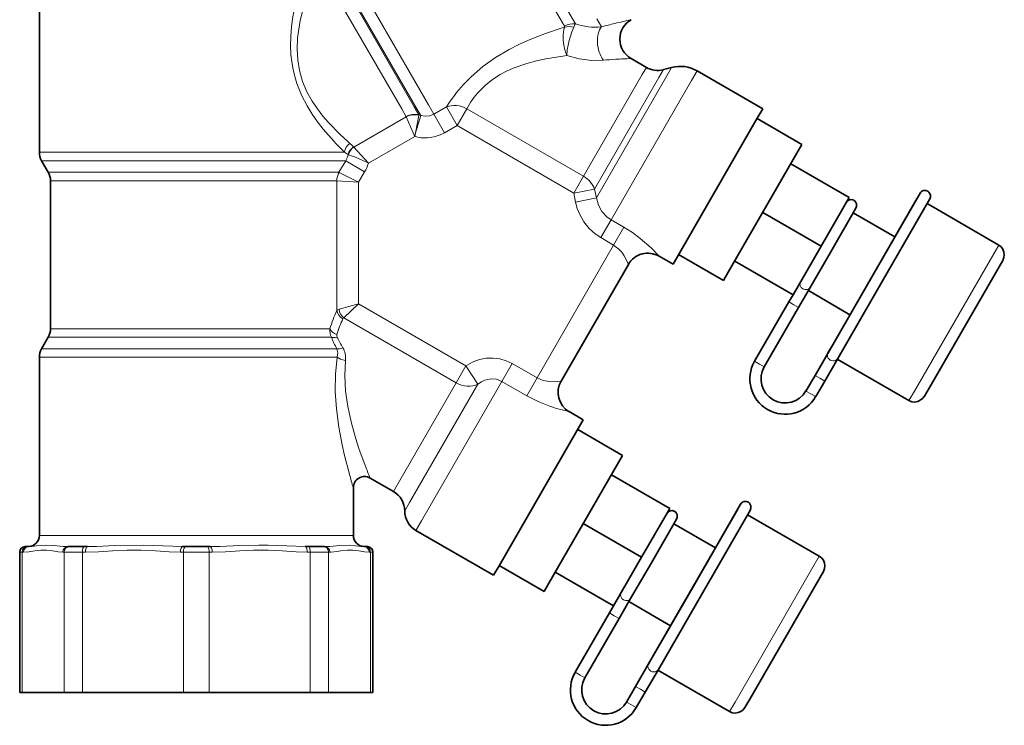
# Model space of a CAD drawing. Extents: x 1412 to 2174, y 162 to 935.
# Tile 5 of 10: x 1943 to 2119, y 409 to 535. Entities that reach past the tile are written whole.
import ezdxf

# ---------------------------------------------------------------- set-up
doc = ezdxf.new("R2010")
doc.units = 0

msp = doc.modelspace()

# ---------------------------------------------------------------- linework, layer by layer
at = {"color": 7, "lineweight": 13}
for p, q in [((2018.95, 574), (2042.11, 533.89)), ((2017.65, 572.48), (2040.18, 533.46)), ((1946.51, 510.98), (1999.08, 510.98)), ((1946.91, 509.48), (1998.73, 509.48)), ((1948.11, 507.41), (1997.68, 507.41)), ((1948.51, 505.91), (1997.33, 505.91)), ((1948.51, 479.52), (1997.33, 479.52)), ((1948.11, 478.02), (1997.68, 478.02)), ((1946.91, 475.95), (1998.73, 475.95)), ((1946.51, 474.45), (1999.08, 474.45)), ((1946.51, 442.71), (1999.08, 442.71))]:
    msp.add_line(p, q, dxfattribs=at)
at = {"color": 7, "lineweight": 13, "ltscale": 0.407175}
msp.add_line((2015.89, 519.43), (1999.6, 547.64), dxfattribs=at)
at = {"color": 7, "lineweight": 35, "ltscale": 0.396651}
for p, q in [((1946.51, 542.71), (1946.51, 510.98)), ((1946.51, 474.45), (1946.51, 442.71))]:
    msp.add_line(p, q, dxfattribs=at)
at = {"color": 7, "lineweight": 13, "ltscale": 0.353391}
msp.add_line((1999.21, 543.59), (2013.35, 519.1), dxfattribs=at)
at = {"color": 7, "lineweight": 13, "ltscale": 0.357439}
msp.add_line((2013.66, 519.04), (1999.37, 543.8), dxfattribs=at)
at = {"color": 7, "lineweight": 13, "ltscale": 0.340755}
msp.add_line((1997.49, 542.32), (2011.13, 518.71), dxfattribs=at)
at = {"color": 7, "lineweight": 13, "ltscale": 2.9e-05}
for p, q in [((2042.11, 533.89), (2042.11, 533.89)), ((2040.18, 533.46), (2040.18, 533.46))]:
    msp.add_line(p, q, dxfattribs=at)
at = {"color": 7, "lineweight": 13, "ltscale": 0.020716}
msp.add_line((2046.78, 533.33), (2045.96, 534.77), dxfattribs=at)
at = {"color": 7, "lineweight": 13, "ltscale": 0.008006}
msp.add_line((2040.17, 533.29), (2039.56, 533.1), dxfattribs=at)
at = {"color": 7, "lineweight": 13, "ltscale": 0.004218}
msp.add_line((2040.56, 528.22), (2040.23, 528.18), dxfattribs=at)
at = {"color": 7, "lineweight": 35, "ltscale": 0.039482}
msp.add_line((2052.04, 527.67), (2054.77, 526.1), dxfattribs=at)
at = {"color": 7, "lineweight": 13, "ltscale": 0.018363}
for p, q in [((2054.04, 524.82), (2054.77, 526.1)), ((2010.41, 451.79), (2009.67, 450.52))]:
    msp.add_line(p, q, dxfattribs=at)
at = {"color": 7, "lineweight": 13, "ltscale": 0.020155}
msp.add_line((2057, 524.3), (2057.81, 525.7), dxfattribs=at)
at = {"color": 7, "lineweight": 35, "ltscale": 0.018934}
msp.add_line((2057.81, 525.7), (2059.27, 526.09), dxfattribs=at)
at = {"color": 7, "lineweight": 13, "ltscale": 0.021795}
msp.add_line((2058.4, 524.58), (2059.27, 526.09), dxfattribs=at)
at = {"color": 7, "lineweight": 13, "ltscale": 0.024484}
for p, q in [((2062.85, 523.79), (2063.83, 525.49)), ((2102.59, 468.42), (2101.61, 466.72))]:
    msp.add_line(p, q, dxfattribs=at)
at = {"color": 7, "lineweight": 35, "ltscale": 0.168933}
msp.add_line((2063.83, 525.49), (2075.53, 518.73), dxfattribs=at)
at = {"color": 7, "lineweight": 13, "ltscale": 0.261541}
for p, q in [((2043.58, 506.7), (2054.04, 524.82)), ((2010.41, 451.79), (2020.87, 469.91))]:
    msp.add_line(p, q, dxfattribs=at)
at = {"color": 7, "lineweight": 13, "ltscale": 0.287076}
msp.add_line((2045.52, 504.41), (2057, 524.3), dxfattribs=at)
at = {"color": 7, "lineweight": 13, "ltscale": 0.313512}
msp.add_line((2058.4, 524.58), (2045.86, 502.86), dxfattribs=at)
at = {"color": 7, "lineweight": 13, "ltscale": 0.358819}
for p, q in [((2062.85, 523.79), (2048.49, 498.93)), ((2029.01, 470.15), (2014.65, 445.29))]:
    msp.add_line(p, q, dxfattribs=at)
at = {"color": 7, "lineweight": 13, "ltscale": 0.02001}
msp.add_line((2011.13, 518.71), (2011.93, 517.32), dxfattribs=at)
at = {"color": 7, "lineweight": 13, "ltscale": 0.020809}
msp.add_line((2013.35, 519.1), (2014.18, 517.66), dxfattribs=at)
at = {"color": 7, "lineweight": 13, "ltscale": 0.021303}
msp.add_line((2014.52, 517.56), (2013.66, 519.04), dxfattribs=at)
at = {"color": 7, "lineweight": 13, "ltscale": 0.024219}
msp.add_line((2016.86, 517.75), (2015.89, 519.43), dxfattribs=at)
at = {"color": 7, "lineweight": 13, "ltscale": 0.032374}
for p, q in [((2016.86, 517.75), (2019.1, 519.05)), ((2018.77, 514.43), (2021.02, 515.73))]:
    msp.add_line(p, q, dxfattribs=at)
at = {"color": 7, "lineweight": 13, "ltscale": 0.047916}
for p, q in [((2019.1, 519.05), (2021.02, 515.73)), ((2016.86, 517.75), (2018.77, 514.43))]:
    msp.add_line(p, q, dxfattribs=at)
at = {"color": 7, "lineweight": 13, "ltscale": 0.043301}
for p, q in [((2022.75, 518.73), (2021.02, 515.73)), ((2043.58, 506.7), (2041.85, 503.7)), ((2020.87, 469.91), (2022.6, 472.91))]:
    msp.add_line(p, q, dxfattribs=at)
at = {"color": 7, "lineweight": 13, "ltscale": 0.300667}
msp.add_line((2022.75, 518.73), (2043.58, 506.7), dxfattribs=at)
at = {"color": 7, "lineweight": 35, "ltscale": 0.024483}
for p, q in [((2074.55, 517.03), (2075.53, 518.73)), ((2056.07, 421.37), (2055.09, 419.68))]:
    msp.add_line(p, q, dxfattribs=at)
at = {"color": 7, "lineweight": 13, "ltscale": 0.13495}
msp.add_line((2002.58, 511.9), (2011.93, 517.3), dxfattribs=at)
at = {"color": 7, "lineweight": 13, "ltscale": 0.000322}
msp.add_line((2011.93, 517.3), (2011.93, 517.32), dxfattribs=at)
at = {"color": 7, "lineweight": 13, "ltscale": 0.039299}
for p, q in [((2011.93, 517.3), (2013.21, 514.42)), ((2014.17, 517.56), (2013.6, 514.47))]:
    msp.add_line(p, q, dxfattribs=at)
at = {"color": 7, "lineweight": 13, "ltscale": 0.040299}
msp.add_line((2014.52, 517.56), (2013.6, 514.47), dxfattribs=at)
at = {"color": 7, "lineweight": 13, "ltscale": 0.001218}
msp.add_line((2014.17, 517.56), (2014.18, 517.66), dxfattribs=at)
at = {"color": 7, "lineweight": 13, "ltscale": 0.004376}
msp.add_line((2014.52, 517.56), (2014.18, 517.66), dxfattribs=at)
at = {"color": 7, "lineweight": 35, "ltscale": 0.375517}
msp.add_line((2059.53, 491.02), (2074.55, 517.03), dxfattribs=at)
at = {"color": 7, "lineweight": 35, "ltscale": 0.115523}
for p, q in [((2082.53, 512.38), (2074.53, 517)), ((2068.53, 488.13), (2060.53, 492.75))]:
    msp.add_line(p, q, dxfattribs=at)
at = {"color": 7, "lineweight": 13, "ltscale": 0.300668}
msp.add_line((2021.02, 515.73), (2041.85, 503.7), dxfattribs=at)
at = {"color": 7, "lineweight": 13, "ltscale": 0.009455}
msp.add_line((2001.9, 512.56), (2001.34, 513.06), dxfattribs=at)
at = {"color": 7, "lineweight": 13, "ltscale": 0.119507}
msp.add_line((2005.2, 509.02), (2013.48, 513.8), dxfattribs=at)
at = {"color": 7, "lineweight": 13, "ltscale": 0.008547}
msp.add_line((2013.48, 513.8), (2013.21, 514.42), dxfattribs=at)
at = {"color": 7, "lineweight": 13, "ltscale": 0.008543}
msp.add_line((2013.48, 513.8), (2013.6, 514.47), dxfattribs=at)
at = {"color": 7, "lineweight": 13, "ltscale": 0.009871}
msp.add_line((2000.93, 510.98), (2000.37, 511.54), dxfattribs=at)
at = {"color": 7, "lineweight": 13, "ltscale": 0.000472}
msp.add_line((2002.58, 511.9), (2002.55, 511.93), dxfattribs=at)
at = {"color": 7, "lineweight": 13, "ltscale": 0.048687}
msp.add_line((2005.2, 509.02), (2002.58, 511.9), dxfattribs=at)
at = {"color": 7, "lineweight": 35, "ltscale": 0.328577}
for p, q in [((2082.53, 512.38), (2069.39, 489.61)), ((2118.34, 491.7), (2105.2, 468.94)), ((2050.53, 456.95), (2037.39, 434.19))]:
    msp.add_line(p, q, dxfattribs=at)
at = {"color": 7, "lineweight": 35, "ltscale": 0.029903}
for p, q in [((1948.11, 507.41), (1946.91, 509.48)), ((1948.11, 478.02), (1946.91, 475.95))]:
    msp.add_line(p, q, dxfattribs=at)
at = {"color": 7, "lineweight": 13, "ltscale": 0.030594}
msp.add_line((2001.18, 509.48), (1998.73, 509.48), dxfattribs=at)
at = {"color": 7, "lineweight": 13, "ltscale": 0.023073}
msp.add_line((2000.93, 510.98), (1999.08, 510.98), dxfattribs=at)
at = {"color": 7, "lineweight": 13, "ltscale": 0.030117}
msp.add_line((1999.95, 507.41), (2001.18, 509.48), dxfattribs=at)
at = {"color": 7, "lineweight": 13, "ltscale": 0.04874}
msp.add_line((2001.18, 509.48), (2004.52, 507.48), dxfattribs=at)
at = {"color": 7, "lineweight": 13, "ltscale": 0.000878}
msp.add_line((2001.65, 510.54), (2001.59, 510.56), dxfattribs=at)
at = {"color": 7, "lineweight": 35, "ltscale": 0.15}
for p, q in [((2080.53, 508.91), (2090.93, 502.91)), ((2075.53, 500.25), (2085.93, 494.25)), ((2070.53, 491.59), (2080.93, 485.59)), ((2048.53, 453.49), (2058.93, 447.49)), ((2043.53, 444.83), (2053.93, 438.83)), ((2038.53, 436.17), (2048.93, 430.17))]:
    msp.add_line(p, q, dxfattribs=at)
at = {"color": 7, "lineweight": 35, "ltscale": 0.329904}
msp.add_line((1948.51, 505.91), (1948.51, 479.52), dxfattribs=at)
at = {"color": 7, "lineweight": 13, "ltscale": 0.02791}
msp.add_line((1997.33, 505.91), (1999.56, 505.91), dxfattribs=at)
at = {"color": 7, "lineweight": 13, "ltscale": 0.02834}
msp.add_line((1997.68, 507.41), (1999.95, 507.41), dxfattribs=at)
at = {"color": 7, "lineweight": 13, "ltscale": 0.000108}
msp.add_line((1999.57, 505.91), (1999.56, 505.91), dxfattribs=at)
at = {"color": 7, "lineweight": 13, "ltscale": 0.289204}
msp.add_line((1999.57, 482.77), (1999.57, 505.91), dxfattribs=at)
at = {"color": 7, "lineweight": 13, "ltscale": 0.048305}
msp.add_line((2003.42, 505.64), (1999.57, 505.91), dxfattribs=at)
at = {"color": 7, "lineweight": 13, "ltscale": 0.000447}
msp.add_line((1999.98, 507.39), (1999.95, 507.41), dxfattribs=at)
at = {"color": 7, "lineweight": 13, "ltscale": 0.048304}
msp.add_line((2003.42, 505.64), (1999.98, 507.39), dxfattribs=at)
at = {"color": 7, "lineweight": 13, "ltscale": 0.026797}
msp.add_line((2003.42, 505.64), (2004.52, 507.48), dxfattribs=at)
at = {"color": 7, "lineweight": 13, "ltscale": 0.2707}
msp.add_line((2003.42, 483.99), (2003.42, 505.64), dxfattribs=at)
at = {"color": 7, "lineweight": 13, "ltscale": 0.04677}
msp.add_line((2045.52, 504.41), (2041.85, 503.7), dxfattribs=at)
at = {"color": 7, "lineweight": 13, "ltscale": 0.019873}
msp.add_line((2045.52, 504.41), (2045.86, 502.86), dxfattribs=at)
at = {"color": 7, "lineweight": 13, "ltscale": 0.020332}
msp.add_line((2041.85, 503.7), (2042.16, 502.11), dxfattribs=at)
at = {"color": 7, "lineweight": 13, "ltscale": 0.047176}
msp.add_line((2045.86, 502.86), (2042.16, 502.11), dxfattribs=at)
at = {"color": 7, "lineweight": 35, "ltscale": 0.125}
for p, q in [((2090.93, 502.91), (2085.93, 494.25)), ((2085.93, 494.25), (2080.93, 485.59)), ((2058.93, 447.49), (2053.93, 438.83)), ((2053.93, 438.83), (2048.93, 430.17))]:
    msp.add_line(p, q, dxfattribs=at)
at = {"color": 7, "lineweight": 35, "ltscale": 0.375516}
for p, q in [((2103.09, 502.82), (2088.07, 476.8)), ((2043.53, 463.31), (2028.51, 437.29)), ((2071.09, 447.39), (2056.07, 421.37))]:
    msp.add_line(p, q, dxfattribs=at)
at = {"color": 7, "lineweight": 35, "ltscale": 0.2125}
for p, q in [((2103.59, 503.68), (2095.09, 488.96)), ((2105.33, 502.68), (2096.83, 487.96)), ((2071.59, 448.26), (2063.09, 433.53)), ((2073.33, 447.26), (2064.83, 432.53))]:
    msp.add_line(p, q, dxfattribs=at)
at = {"color": 7, "lineweight": 35, "ltscale": 0.112269}
for p, q in [((2092.15, 501.03), (2087.66, 493.25)), ((2060.15, 445.61), (2055.66, 437.83))]:
    msp.add_line(p, q, dxfattribs=at)
at = {"color": 7, "lineweight": 35, "ltscale": 0.001309}
msp.add_line((2090.48, 502.14), (2090.43, 502.05), dxfattribs=at)
at = {"color": 7, "lineweight": 35, "ltscale": 0.184547}
for p, q in [((2117.61, 494.43), (2104.83, 501.82)), ((2101.61, 466.72), (2088.83, 474.1)), ((2085.61, 439.01), (2072.83, 446.39)), ((2069.61, 411.3), (2056.83, 418.68))]:
    msp.add_line(p, q, dxfattribs=at)
at = {"color": 7, "lineweight": 13, "ltscale": 0.045825}
msp.add_line((2048.49, 498.93), (2046.66, 495.76), dxfattribs=at)
at = {"color": 7, "lineweight": 13, "ltscale": 0.032881}
msp.add_line((2048.49, 498.93), (2050.77, 497.62), dxfattribs=at)
at = {"color": 7, "lineweight": 35, "ltscale": 0.107344}
for p, q in [((2099.09, 495.89), (2091.66, 500.18)), ((2091.09, 482.03), (2083.66, 486.33)), ((2067.09, 440.46), (2059.66, 444.76)), ((2059.09, 426.61), (2051.66, 430.9))]:
    msp.add_line(p, q, dxfattribs=at)
at = {"color": 7, "lineweight": 13, "ltscale": 0.045826}
for p, q in [((2050.77, 497.62), (2048.94, 494.44)), ((2033.44, 467.59), (2035.27, 470.77))]:
    msp.add_line(p, q, dxfattribs=at)
at = {"color": 7, "lineweight": 13, "ltscale": 0.032882}
msp.add_line((2046.66, 495.76), (2048.94, 494.44), dxfattribs=at)
at = {"color": 7, "lineweight": 13, "ltscale": 0.341742}
msp.add_line((2048.94, 494.44), (2035.27, 470.77), dxfattribs=at)
at = {"color": 7, "lineweight": 13, "ltscale": 0.375516}
for p, q in [((2117.61, 494.43), (2102.59, 468.42)), ((2085.61, 439.01), (2070.59, 412.99))]:
    msp.add_line(p, q, dxfattribs=at)
at = {"color": 7, "lineweight": 35, "ltscale": 0.036051}
for p, q in [((2057.03, 492.46), (2059.53, 491.02)), ((2043.53, 463.31), (2041.03, 464.75))]:
    msp.add_line(p, q, dxfattribs=at)
at = {"color": 7, "lineweight": 35, "ltscale": 0.092324}
for p, q in [((2087.66, 493.25), (2083.96, 486.86)), ((2055.66, 437.83), (2051.96, 431.43))]:
    msp.add_line(p, q, dxfattribs=at)
at = {"color": 7, "lineweight": 35, "ltscale": 0.3}
msp.add_line((2051.57, 491), (2039.57, 470.21), dxfattribs=at)
at = {"color": 7, "lineweight": 35, "ltscale": 0.021423}
for p, q in [((2069.39, 489.61), (2068.53, 488.13)), ((2037.39, 434.19), (2036.53, 432.7))]:
    msp.add_line(p, q, dxfattribs=at)
at = {"color": 7, "lineweight": 35, "ltscale": 0.197952}
for p, q in [((2095.09, 488.96), (2087.18, 475.25)), ((2096.83, 487.96), (2088.91, 474.25)), ((2063.09, 433.53), (2055.18, 419.82)), ((2064.83, 432.53), (2056.91, 418.82))]:
    msp.add_line(p, q, dxfattribs=at)
at = {"color": 7, "lineweight": 35, "ltscale": 0.051291}
for p, q in [((2083.96, 486.86), (2081.91, 483.3)), ((2051.96, 431.43), (2049.91, 427.88))]:
    msp.add_line(p, q, dxfattribs=at)
at = {"color": 7, "lineweight": 35, "ltscale": 0.018614}
msp.add_line((2080.93, 485.59), (2080.18, 484.3), dxfattribs=at)
at = {"color": 7, "lineweight": 13, "ltscale": 0.04507}
for q in [(1999.96, 482.99), (2000.82, 481.49)]:
    msp.add_line((2003.42, 483.99), q, dxfattribs=at)
at = {"color": 7, "lineweight": 13, "ltscale": 0.276819}
msp.add_line((2022.6, 472.91), (2003.42, 483.99), dxfattribs=at)
at = {"color": 7, "lineweight": 35, "ltscale": 0.152714}
for p, q in [((2080.18, 484.3), (2074.07, 473.72)), ((2075.8, 472.72), (2081.91, 483.3))]:
    msp.add_line(p, q, dxfattribs=at)
at = {"color": 7, "lineweight": 13, "ltscale": 0.012501}
for p, q in [((2081.05, 483.8), (2080.18, 484.3)), ((2075.8, 472.72), (2074.94, 473.22)), ((2085.71, 470.71), (2086.58, 470.21)), ((2083.24, 468.43), (2084.11, 467.93)), ((2049.05, 428.38), (2048.18, 428.88)), ((2043.8, 417.3), (2042.94, 417.8)), ((2053.71, 415.29), (2054.58, 414.79)), ((2051.24, 413), (2052.11, 412.5))]:
    msp.add_line(p, q, dxfattribs=at)
at = {"color": 7, "lineweight": 13, "ltscale": 0.012499}
for p, q in [((2081.91, 483.3), (2081.05, 483.8)), ((2074.94, 473.22), (2074.07, 473.72)), ((2084.85, 471.21), (2085.71, 470.71)), ((2084.11, 467.93), (2084.97, 467.43)), ((2049.91, 427.88), (2049.05, 428.38)), ((2042.94, 417.8), (2042.07, 418.3)), ((2052.85, 415.79), (2053.71, 415.29)), ((2052.11, 412.5), (2052.97, 412))]:
    msp.add_line(p, q, dxfattribs=at)
at = {"color": 7, "lineweight": 13, "ltscale": 0.28932}
msp.add_line((2020.87, 469.91), (2000.82, 481.49), dxfattribs=at)
at = {"color": 7, "lineweight": 13, "ltscale": 0.012477}
msp.add_line((1997.33, 479.52), (1998.32, 479.52), dxfattribs=at)
at = {"color": 7, "lineweight": 13, "ltscale": 0.011357}
msp.add_line((1997.68, 478.02), (1998.59, 478.02), dxfattribs=at)
at = {"color": 7, "lineweight": 13, "ltscale": 0.010193}
msp.add_line((1999.54, 475.95), (1998.73, 475.95), dxfattribs=at)
at = {"color": 7, "lineweight": 35, "ltscale": 0.024484}
for p, q in [((2088.07, 476.8), (2087.09, 475.1)), ((2028.51, 437.29), (2027.53, 435.59))]:
    msp.add_line(p, q, dxfattribs=at)
at = {"color": 7, "lineweight": 13, "ltscale": 0.007021}
msp.add_line((1999.64, 474.45), (1999.08, 474.45), dxfattribs=at)
at = {"color": 7, "lineweight": 35, "ltscale": 0.058221}
for p, q in [((2087.18, 475.25), (2084.85, 471.21)), ((2088.91, 474.25), (2086.58, 470.21)), ((2055.18, 419.82), (2052.85, 415.79)), ((2056.91, 418.82), (2054.58, 414.79))]:
    msp.add_line(p, q, dxfattribs=at)
at = {"color": 7, "lineweight": 13, "ltscale": 0.048412}
msp.add_line((2024.74, 469.68), (2022.6, 472.91), dxfattribs=at)
at = {"color": 7, "lineweight": 13, "ltscale": 0.045827}
msp.add_line((2029.01, 470.15), (2030.84, 473.32), dxfattribs=at)
at = {"color": 7, "lineweight": 13, "ltscale": 0.063948}
msp.add_line((2035.27, 470.77), (2030.84, 473.32), dxfattribs=at)
at = {"color": 7, "lineweight": 35, "ltscale": 0.040154}
for p, q in [((2083.24, 468.43), (2084.85, 471.21)), ((2086.58, 470.21), (2084.97, 467.43))]:
    msp.add_line(p, q, dxfattribs=at)
at = {"color": 7, "lineweight": 13, "ltscale": 0.305131}
msp.add_line((2012.53, 448.54), (2024.74, 469.68), dxfattribs=at)
at = {"color": 7, "lineweight": 13, "ltscale": 0.063949}
msp.add_line((2033.44, 467.59), (2029.01, 470.15), dxfattribs=at)
at = {"color": 7, "lineweight": 35, "ltscale": 0.020712}
msp.add_line((2105.2, 468.94), (2104.37, 467.5), dxfattribs=at)
at = {"color": 7, "lineweight": 35, "ltscale": 0.115522}
for p, q in [((2050.53, 456.95), (2042.53, 461.57)), ((2036.53, 432.7), (2028.53, 437.32))]:
    msp.add_line(p, q, dxfattribs=at)
at = {"color": 7, "lineweight": 35, "ltscale": 0.060103}
msp.add_line((2009.67, 450.52), (2005.51, 452.92), dxfattribs=at)
at = {"color": 7, "lineweight": 35, "ltscale": 0.10599}
msp.add_line((2002.51, 451.19), (2002.51, 442.71), dxfattribs=at)
at = {"color": 7, "lineweight": 13, "ltscale": 0.021423}
msp.add_line((2012.53, 448.54), (2011.67, 447.06), dxfattribs=at)
at = {"color": 7, "lineweight": 35, "ltscale": 0.001308}
msp.add_line((2058.48, 446.71), (2058.43, 446.62), dxfattribs=at)
at = {"color": 7, "lineweight": 13, "ltscale": 0.024483}
for p, q in [((2014.65, 445.29), (2013.67, 443.59)), ((2070.59, 412.99), (2069.61, 411.3))]:
    msp.add_line(p, q, dxfattribs=at)
at = {"color": 7, "lineweight": 13, "ltscale": 0.042847}
msp.add_line((1999.08, 442.71), (2002.51, 442.71), dxfattribs=at)
at = {"color": 7, "lineweight": 35, "ltscale": 0.199999}
msp.add_line((2027.53, 435.59), (2013.67, 443.59), dxfattribs=at)
at = {"color": 7, "lineweight": 13, "ltscale": 0.005708}
for p, q in [((1943, 439.71), (1943.46, 439.71)), ((2005.56, 439.71), (2006.01, 439.71))]:
    msp.add_line(p, q, dxfattribs=at)
at = {"color": 7, "lineweight": 35, "ltscale": 0.3125}
for p, q in [((1943, 414.71), (1943, 439.71)), ((2006.01, 414.71), (2006.01, 439.71))]:
    msp.add_line(p, q, dxfattribs=at)
at = {"color": 7, "lineweight": 13, "ltscale": 0.002826}
for p, q in [((1943.69, 439.71), (1943.46, 439.71)), ((2005.56, 439.71), (2005.33, 439.71))]:
    msp.add_line(p, q, dxfattribs=at)
at = {"color": 7, "lineweight": 13, "ltscale": 0.3125}
for p, q in [((1943.46, 414.71), (1943.46, 439.71)), ((1950.93, 414.71), (1950.93, 439.71)), ((1954.18, 414.71), (1954.18, 439.71)), ((1972.21, 414.71), (1972.21, 439.71)), ((1976.81, 414.71), (1976.81, 439.71)), ((1994.84, 414.71), (1994.84, 439.71)), ((1998.09, 414.71), (1998.09, 439.71)), ((2005.56, 414.71), (2005.56, 439.71))]:
    msp.add_line(p, q, dxfattribs=at)
at = {"color": 7, "lineweight": 35, "ltscale": 0.004758}
for p, q in [((1944, 440.71), (1944.38, 440.71)), ((2004.63, 440.71), (2005.01, 440.71))]:
    msp.add_line(p, q, dxfattribs=at)
at = {"color": 7, "lineweight": 35, "ltscale": 0.002824}
for p, q in [((1944.61, 440.71), (1944.38, 440.71)), ((1951.85, 440.71), (1951.63, 440.71)), ((1997.39, 440.71), (1997.16, 440.71)), ((2004.63, 440.71), (2004.41, 440.71))]:
    msp.add_line(p, q, dxfattribs=at)
at = {"color": 7, "lineweight": 13, "ltscale": 0.002824}
for p, q in [((1950.93, 439.71), (1950.7, 439.71)), ((1998.31, 439.71), (1998.09, 439.71))]:
    msp.add_line(p, q, dxfattribs=at)
at = {"color": 7, "lineweight": 13, "ltscale": 0.04059}
for p, q in [((1950.93, 439.71), (1954.18, 439.71)), ((1994.84, 439.71), (1998.09, 439.71))]:
    msp.add_line(p, q, dxfattribs=at)
at = {"color": 7, "lineweight": 35, "ltscale": 0.033826}
for p, q in [((1951.85, 440.71), (1954.56, 440.71)), ((1994.46, 440.71), (1997.16, 440.71))]:
    msp.add_line(p, q, dxfattribs=at)
at = {"color": 7, "lineweight": 13, "ltscale": 0.006819}
for p, q in [((1954.72, 439.71), (1954.18, 439.71)), ((1972.21, 439.71), (1971.67, 439.71)), ((1977.35, 439.71), (1976.81, 439.71)), ((1994.84, 439.71), (1994.3, 439.71))]:
    msp.add_line(p, q, dxfattribs=at)
at = {"color": 7, "lineweight": 35, "ltscale": 0.006819}
for p, q in [((1955.11, 440.71), (1954.56, 440.71)), ((1972.6, 440.71), (1972.05, 440.71)), ((1976.97, 440.71), (1976.42, 440.71)), ((1994.46, 440.71), (1993.91, 440.71))]:
    msp.add_line(p, q, dxfattribs=at)
at = {"color": 7, "lineweight": 13, "ltscale": 0.057404}
msp.add_line((1972.21, 439.71), (1976.81, 439.71), dxfattribs=at)
at = {"color": 7, "lineweight": 35, "ltscale": 0.047836}
msp.add_line((1972.6, 440.71), (1976.42, 440.71), dxfattribs=at)
at = {"color": 7, "lineweight": 35, "ltscale": 0.328389}
msp.add_line((2086.34, 436.26), (2073.2, 413.51), dxfattribs=at)
at = {"color": 7, "lineweight": 35, "ltscale": 0.152713}
for p, q in [((2048.18, 428.88), (2042.07, 418.3)), ((2043.8, 417.3), (2049.91, 427.88))]:
    msp.add_line(p, q, dxfattribs=at)
at = {"color": 7, "lineweight": 35, "ltscale": 0.018615}
msp.add_line((2048.93, 430.17), (2048.18, 428.88), dxfattribs=at)
at = {"color": 7, "lineweight": 35, "ltscale": 0.005708}
for p, q in [((1943, 414.71), (1943.46, 414.71)), ((2005.56, 414.71), (2006.01, 414.71))]:
    msp.add_line(p, q, dxfattribs=at)
at = {"color": 7, "lineweight": 35, "ltscale": 0.093381}
for p, q in [((1943.46, 414.71), (1950.93, 414.71)), ((1998.09, 414.71), (2005.56, 414.71))]:
    msp.add_line(p, q, dxfattribs=at)
at = {"color": 7, "lineweight": 35, "ltscale": 0.04059}
for p, q in [((1950.93, 414.71), (1954.18, 414.71)), ((1994.84, 414.71), (1998.09, 414.71))]:
    msp.add_line(p, q, dxfattribs=at)
at = {"color": 7, "lineweight": 35, "ltscale": 0.225439}
for p, q in [((1954.18, 414.71), (1972.21, 414.71)), ((1976.81, 414.71), (1994.84, 414.71))]:
    msp.add_line(p, q, dxfattribs=at)
at = {"color": 7, "lineweight": 35, "ltscale": 0.057404}
msp.add_line((1972.21, 414.71), (1976.81, 414.71), dxfattribs=at)
at = {"color": 7, "lineweight": 35, "ltscale": 0.040155}
for p, q in [((2051.24, 413), (2052.85, 415.79)), ((2054.58, 414.79), (2052.97, 412))]:
    msp.add_line(p, q, dxfattribs=at)
at = {"color": 7, "lineweight": 35, "ltscale": 0.021256}
msp.add_line((2073.2, 413.51), (2072.35, 412.04), dxfattribs=at)
at = {"color": 7, "lineweight": 13}
for points in [[(1999.08, 512.88), (1997.12, 515.12), (1996.11, 516.42), (1995.16, 517.78), (1994.25, 519.25), (1993.26, 521.17), (1992.43, 523.23), (1992.05, 524.47), (1991.75, 525.74), (1991.52, 527.07), (1991.38, 528.41), (1991.31, 530.02), (1991.34, 531.63), (1991.48, 533.37), (1991.71, 535.09), (1992.07, 537.04), (1992.5, 538.96), (1993.55, 542.71)], [(2000.04, 514.26), (1998.09, 516.26), (1997.09, 517.43), (1996.11, 518.69), (1995.19, 520.07), (1994.24, 521.77), (1993.47, 523.62), (1992.9, 525.58), (1992.6, 527.46), (1992.49, 529.39), (1992.58, 531.32), (1992.76, 532.9), (1993.04, 534.47), (1993.66, 537.04), (1994.43, 539.56), (1995.3, 542.02)], [(2039.56, 533.1), (2036.8, 532.17), (2034.03, 531.09), (2032.15, 530.25), (2030.3, 529.31), (2027.88, 527.88), (2025.59, 526.25), (2023.51, 524.44), (2022.15, 523.05)], [(2040.56, 528.22), (2040.22, 529.24), (2040.03, 530.09), (2039.93, 530.95), (2039.91, 531.74), (2039.97, 532.49), (2040.17, 533.29)], [(2040.56, 528.22), (2040.67, 529.23), (2041, 530.88), (2041.47, 532.45), (2041.81, 533.26)], [(2040.23, 528.18), (2036.85, 527.64), (2035.15, 527.27), (2033.46, 526.82), (2031, 525.95), (2029.82, 525.42), (2028.69, 524.82), (2027.31, 523.94), (2026.07, 522.95), (2024.99, 521.89)], [(2047.12, 527.39), (2045.02, 527.36), (2042.8, 527.64), (2040.56, 528.22)], [(2014.52, 517.56), (2015.32, 517.4), (2016.12, 517.46), (2016.86, 517.75)], [(2013.48, 513.8), (2014.6, 513.58), (2015.75, 513.54), (2016.9, 513.7), (2018.01, 514.06), (2018.77, 514.43)], [(2005.2, 509.02), (2004.72, 509.28), (2002.89, 510.12), (2001.65, 510.54)], [(2045.86, 502.86), (2046.21, 501.58), (2046.84, 500.44), (2047.71, 499.48), (2048.49, 498.93)], [(2042.16, 502.11), (2042.46, 500.98), (2042.89, 499.89), (2043.63, 498.59), (2044.56, 497.42), (2045.67, 496.42), (2046.66, 495.76)], [(2057.03, 492.46), (2055.6, 493.94), (2053.69, 495.62), (2052.29, 496.66), (2050.77, 497.62)], [(2051.57, 491), (2051.13, 491.97), (2050.8, 492.55), (2050.39, 493.15), (2049.88, 493.72), (2048.94, 494.44)], [(1999.54, 475.95), (1999.72, 475.22), (1999.64, 474.45)], [(1999.64, 474.45), (1999.33, 471.41), (1999.29, 468.32), (1999.48, 465.26), (1999.91, 461.97), (2000.5, 458.82), (2000.93, 456.96), (2001.8, 453.61)], [(2030.84, 473.32), (2029.77, 473.83), (2028.63, 474.16), (2027.46, 474.3), (2026.23, 474.26), (2025.03, 474.03), (2023.89, 473.62), (2022.6, 472.91)], [(2001.11, 473.88), (2000.97, 471.18), (2001.12, 468.43), (2001.51, 465.7), (2002.16, 462.72), (2002.96, 459.89), (2003.52, 458.18), (2004.63, 455.13)], [(2035.27, 470.77), (2036.35, 470.31), (2037.48, 470.11), (2038.18, 470.09), (2039.57, 470.21)], [(2029.01, 470.15), (2028.05, 470.52), (2027.02, 470.59), (2025.99, 470.37), (2025.34, 470.08), (2024.74, 469.68)], [(2033.44, 467.59), (2035.49, 466.54), (2037.55, 465.72), (2038.72, 465.34), (2041.03, 464.75)], [(1951.63, 440.71), (1950.78, 440.74), (1949.16, 440.88), (1947.67, 440.96), (1946.03, 440.85), (1945.15, 440.74), (1944.61, 440.71)], [(1972.05, 440.71), (1968.56, 440.81), (1965.1, 440.94), (1960.02, 440.88), (1956.71, 440.74), (1955.11, 440.71)], [(1993.91, 440.71), (1990.66, 440.81), (1987.32, 440.94), (1985.64, 440.96), (1982.2, 440.88), (1978.74, 440.74), (1976.97, 440.71)], [(2000.09, 440.9), (1998.33, 440.75), (1997.39, 440.71)], [(2004.41, 440.71), (2003.92, 440.74), (2002.88, 440.86), (2001.79, 440.95), (2000.09, 440.9)], [(1950.7, 439.71), (1949.88, 439.77), (1948.86, 439.93), (1947.81, 440.06), (1946.77, 440.07), (1945.72, 439.95), (1944.66, 439.79), (1943.69, 439.71)], [(1971.67, 439.71), (1969.69, 439.77), (1967.2, 439.93), (1964.69, 440.06), (1962.16, 440.07), (1959.63, 439.95), (1957.08, 439.79), (1954.72, 439.71)], [(1994.29, 439.71), (1992.32, 439.77), (1989.83, 439.93), (1987.31, 440.06), (1984.79, 440.07), (1982.25, 439.95), (1979.71, 439.79), (1977.35, 439.71)], [(2000.65, 440), (1999.59, 439.84), (1998.54, 439.72), (1998.31, 439.71)], [(2005.33, 439.71), (2004.51, 439.77), (2003.48, 439.93), (2002.44, 440.06), (2001.39, 440.07), (2000.65, 440)]]:
    msp.add_lwpolyline(points, dxfattribs=at)
at = {"color": 7, "lineweight": 35}
for points in [[(2105.31, 502.65), (2105.42, 502.95), (2105.43, 503.4), (2105.17, 503.89), (2104.96, 504.05)], [(2092.15, 501.03), (2092.26, 501.31), (2092.26, 501.78), (2092, 502.25), (2091.79, 502.41)], [(2118.33, 491.68), (2118.54, 492.21), (2118.61, 492.7), (2118.54, 493.19), (2118.34, 493.7), (2118.03, 494.12), (2117.61, 494.43)], [(2104.37, 467.5), (2103.99, 467.03), (2103.17, 466.55), (2102.61, 466.45), (2102.1, 466.52), (2101.61, 466.72)], [(2073.31, 447.22), (2073.42, 447.53), (2073.43, 447.98), (2073.17, 448.46), (2072.96, 448.62)], [(2060.15, 445.61), (2060.26, 445.88), (2060.26, 446.36), (2060, 446.83), (2059.79, 446.99)], [(2085.61, 439.01), (2086.03, 438.69), (2086.34, 438.28), (2086.54, 437.77), (2086.61, 437.28), (2086.54, 436.78), (2086.34, 436.26)], [(2072.35, 412.04), (2072.01, 411.61), (2071.61, 411.3), (2071.15, 411.11), (2070.61, 411.03), (2070.1, 411.1), (2069.61, 411.3)]]:
    msp.add_lwpolyline(points, dxfattribs=at)
at = {"color": 7, "lineweight": 13}
for centre, radius, start, end in [((2041.84, 530.63), 3.27, 85.2546, 120.3923), ((2025.33, 541.34), 18.36, 333.8854, 336.0702), ((2076.81, 420.25), 117, 103.6759, 104.8708), ((2081.9, 399.26), 138.6, 102.4441, 103.6704), ((2040.03, 533.38), 0.169, 327.8677, 26.4227), ((2040.92, 529.97), 3.4, 74.8152, 102.6381), ((2055.33, 426.66), 101.06, 93.404, 94.6595), ((2056.59, 405.17), 122.59, 92.1296, 93.3982), ((2044.36, 502.95), 29.95, 137.859, 147.4913), ((2036.61, 511.28), 15.74, 137.5816, 151.7385), ((2013.48, 514.66), 3.08, 76.8528, 120.2664), ((2013.4, 514.49), 3.17, 75.9573, 117.5856), ((2040.92, 551.77), 57.12, 222.9152, 224.778), ((2035.15, 550.85), 50.71, 226.1775, 228.1821), ((2003.08, 510.73), 2.17, 122.8357, 173.4561), ((2003.63, 510.14), 2.08, 120.9597, 168.3124), ((2003.73, 510.12), 2.11, 122.7321, 168.693), ((1996.66, 506.51), 8.01, 42.581, 49.077), ((1995.32, 501.45), 11.06, 55.4746, 59.533), ((1998.82, 511), 2.8, 327.232, 351.0224), ((1998.63, 511), 6.86, 329.1213, 343.1827), ((2002.65, 505.91), 3.09, 151.0084, 180.0613), ((2002.68, 505.85), 3.12, 150.2165, 178.8586), ((2000.16, 482.13), 0.877, 103.5208, 132.9024), ((2002.3, 483.34), 2.37, 188.5601, 231.4399), ((2025.69, 470.93), 28.69, 155.6121, 162.5779), ((2019.06, 472.58), 20.37, 154.6339, 163.1556), ((2000.98, 481.15), 0.368, 115.5029, 155.1783), ((2001.03, 479.22), 2.72, 173.6829, 206.1406), ((2054.24, 502.46), 60.78, 203.7122, 205.8635), ((2000.12, 478.31), 0.583, 162.6542, 207.9226), ((2050.34, 504.52), 57.24, 207.5603, 209.7372), ((1997.42, 474.29), 3.72, 353.6538, 29.7007), ((2097.31, 490.95), 99.36, 201.1291, 202.4993), ((2106.69, 483.09), 108.95, 195.6979, 197.0231)]:
    msp.add_arc(centre, radius, start, end, dxfattribs=at)
at = {"color": 7, "lineweight": 35}
for centre, radius, start, end in [((2054.04, 531.14), 4, 120, 240), ((2056.77, 529.56), 4, 240, 285), ((2060.83, 520.29), 6, 60, 105), ((1949.51, 510.98), 3, 180, 210), ((1945.51, 505.91), 3, 0, 30), ((2104.46, 503.18), 1, 60, 150), ((2091.29, 501.55), 1, 60, 144), ((2055.03, 489), 4, 60, 150), ((1945.51, 479.52), 3, 330, 0), ((1949.51, 474.45), 3, 150, 180), ((2079.52, 470.58), 6.29, 150, 330), ((2079.52, 470.58), 4.29, 150, 330), ((2043.03, 468.21), 4, 150, 240), ((2004.51, 451.19), 2, 60, 180), ((2007.67, 447.06), 4, 0, 60), ((2072.46, 447.76), 1, 60, 150), ((2015.67, 447.06), 4, 180, 240), ((2059.29, 446.12), 1, 60, 144), ((1944.51, 442.71), 2, 270, 0), ((2004.51, 442.71), 2, 180, 270), ((1944, 439.71), 1, 90, 180), ((2005.01, 439.71), 1, 0, 90), ((2047.52, 415.15), 6.29, 150, 330), ((2047.52, 415.15), 4.29, 150, 330)]:
    msp.add_arc(centre, radius, start, end, dxfattribs=at)
at = {"color": 7, "lineweight": 13}
for centre, major_axis, ratio, start_param, end_param in [((2050.08, 553.49), (-8.48, -19.39), 0.673693, 0.038369, 0.362678), ((2048.67, 530.07), (0.88, -3.9), 0.638522, 3.595571, 5.317797), ((2021.02, 515.73), (3.5, -1.93), 0.865986, 1.554405, 2.533445), ((2041.85, 503.7), (3.46, -2), 0.866025, 0.785398, 1.570796), ((2083.1, 487.36), (0.866, -0.5), 0.820652, 3.141593, 6.283185), ((2001.5, 482.77), (1.8, -0.88), 0.845306, 3.664167, 4.652767), ((2000.16, 479.52), (1.9, -0.64), 0.589046, 3.661182, 4.594391), ((2000.17, 479.02), (1.84, 0.79), 0.379105, 3.535602, 4.240708), ((2001.12, 476.95), (1.8, 0.87), 0.28876, 3.532128, 4.312011), ((2001.44, 474.45), (1.97, -0.32), 0.309402, 3.623504, 4.595349), ((2088.04, 474.75), (-0.866, 0.5), 0.931541, 6.283185, 9.424778), ((2022.6, 472.91), (3.46, -2), 0.866025, 4.712389, 5.759587), ((1944.38, 439.71), (0, -1), 0.92388, 3.141593, 4.712389), ((1944.61, 439.71), (0, -1), 0.92388, 3.141592, 4.712389), ((1951.63, 439.71), (0, -1), 0.92388, 3.141593, 4.712389), ((1951.85, 439.71), (0, -1), 0.92388, 3.141593, 4.712389), ((1954.56, 439.71), (0, -1), 0.382683, 3.141593, 4.712389), ((1955.11, 439.71), (0, -1), 0.382683, 3.141592, 4.712389), ((1972.05, 439.71), (0, -1), 0.382683, 3.141593, 4.712389), ((1972.6, 439.71), (0, -1), 0.382683, 3.141593, 4.712389), ((1976.42, 439.71), (0, -1), 0.382683, 1.570796, 3.141593), ((1976.97, 439.71), (0, -1), 0.382683, 1.570796, 3.141592), ((1993.91, 439.71), (0, -1), 0.382683, 1.570796, 3.141593), ((1994.46, 439.71), (0, -1), 0.382683, 1.570796, 3.141593), ((1997.16, 439.71), (0, -1), 0.92388, 1.570796, 3.141593), ((1997.39, 439.71), (0, -1), 0.92388, 1.570799, 3.141584), ((2004.41, 439.71), (0, -1), 0.92388, 1.570796, 3.141593), ((2004.63, 439.71), (0, -1), 0.92388, 1.570796, 3.141593), ((2051.1, 431.93), (0.866, -0.5), 0.820652, 3.141593, 6.283185), ((2056.04, 419.32), (-0.866, 0.5), 0.931541, 6.283185, 9.424778)]:
    msp.add_ellipse(centre, major_axis=major_axis, ratio=ratio, start_param=start_param, end_param=end_param, dxfattribs=at)

doc.saveas('drawing.dxf')
